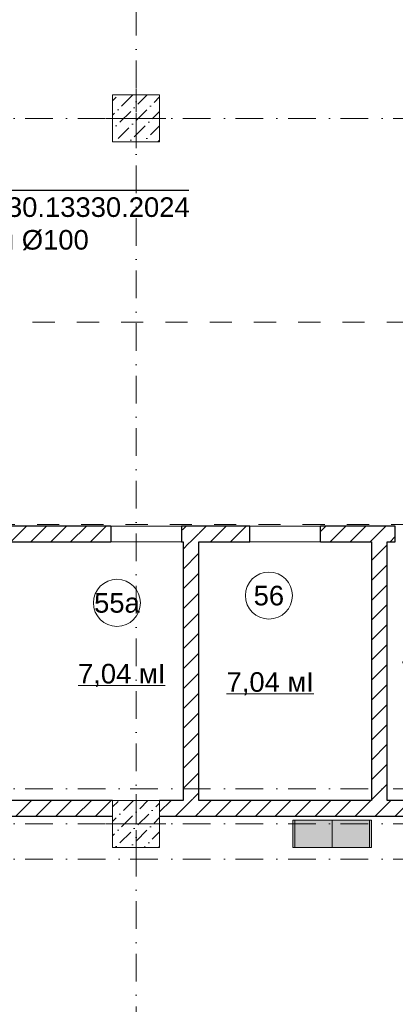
# Model space of a CAD drawing. Header units: millimetres. Extents: x -2890 to 117730, y -526 to 88572.
# Tile 25 of 65: x 39602 to 44391, y 41995 to 54556. Entities that reach past the tile are written whole.
import ezdxf
from ezdxf import colors
from ezdxf.entities.mleader import LeaderData, LeaderLine
from ezdxf.math import Vec2, Vec3

# ---------------------------------------------------------------- set-up
doc = ezdxf.new("R2010")
doc.units = ezdxf.units.MM
doc.header["$MEASUREMENT"] = 0
doc.set_wipeout_variables(frame=1)
for name, pattern in [('Wipeout_Contour', [1000, 0, -1000]), ('Штриховая', [564.444447, 282.222223, -282.222223]), ('Штрихпунктирная', [6.702778, 3.527778, -1.763889, 0, -1.411111])]:
    doc.linetypes.add(name, pattern=pattern)
for name, color, linetype in [('ВК_Текст', 7, 'Continuous'), ('Конструктив - Колонны', 7, 'Continuous'), ('Конструктив - Стены Блок 200 нов', 7, 'Continuous'), ('Шкафы_Скрытые', 7, 'Continuous'), ('Элемент Модели - Зона', 7, 'Continuous'), ('Элемент Модели - Оси', 7, 'Continuous')]:
    doc.layers.add(name, color=color, linetype=linetype)
doc.styles.get("Standard").update_dxf_attribs({"font": 'ARIALUNI.TTF', "height": 250})
doc.styles.add('СГЕНЕРИР_СТИЛЬ_4', font='arial.ttf')
pattern_1 = [(45, (-30913.89, 8295.99), (-127.2792, 127.2792), [])]
pattern_2 = [(45, (-30913.9, 8296), (-183.84776, 183.84776), [195, -65, 0, -65]), (45, (-30890.9, 8502.82), (-183.84776, 183.84776), [195, -65, 0, -65])]

# ---------------------------------------------------------------- blocks, each defined once
blk = doc.blocks.new('_None')

msp = doc.modelspace()

# ---------------------------------------------------------------- linework, layer by layer
at = {"layer": 'Шкафы_Скрытые', "color": 7, "linetype": 'Continuous', "lineweight": 15, "ltscale": 100}
for p, q in [((43086.1, 43996), (43111.1, 43996)), ((44086.1, 43996), (44061.1, 43996))]:
    msp.add_line(p, q, dxfattribs=at)
at = {"layer": 'Элемент Модели - Зона', "color": 7, "linetype": 'Continuous', "lineweight": 0, "ltscale": 100}
for p, q in [((40346.7, 46060.7), (41457.6, 46060.7)), ((42240.6, 45954.4), (43351.5, 45954.4))]:
    msp.add_line(p, q, dxfattribs=at)
at = {"layer": 'Элемент Модели - Зона', "color": 7, "linetype": 'Continuous', "lineweight": 0, "ltscale": 100, "flags": 128}
for points in [[(43078.7, 47210.1, 1), (42478.7, 47210.1, 1)], [(41141.4, 47116.8, 1), (40541.4, 47116.8, 1)]]:
    msp.add_lwpolyline(points, format="xyb", close=True, dxfattribs=at)
at = {"layer": 'Элемент Модели - Оси', "color": 7, "linetype": 'Штрихпунктирная', "lineweight": 15, "ltscale": 100}
msp.add_line((3470.8, 43846), (114954, 43846), dxfattribs=at)

# ---------------------------------------------------------------- texts
at = {"layer": 'Элемент Модели - Зона', "color": 7, "linetype": 'Continuous', "lineweight": 0, "ltscale": 100, "char_height": 250, "attachment_point": 5, "style": 'СГЕНЕРИР_СТИЛЬ_4'}
for s, insert in [('\\A1;55а', (40841.4, 47114.7)), ('\\A1;56', (42778.7, 47208)), ('\\A1;7,04 мІ', (40902.1, 46190)), ('\\A1;7,04 мІ', (45018.6, 46223.8)), ('\\A1;7,04 мІ', (42796.1, 46083.7))]:
    msp.add_mtext(s, dxfattribs=dict(at, insert=insert))

# ---------------------------------------------------------------- leaders
at = {"layer": 'ВК_Текст', "ltscale": 100}
ml = msp.add_multileader_mtext('Standard', dxfattribs=at)
ml.set_content('согласно\\PИзменению N3 к СП 30.13330.2024\\Pуклон 0,02 для трубы %%C100', color=256)
ml.set_leader_properties(color=256, linetype='ByLayer', lineweight=-1)
ml.set_arrow_properties(name='NONE')
ml.build(insert=Vec2(0, 0))
ml.multileader.update_dxf_attribs({"text_left_attachment_type": 6, "text_right_attachment_type": 6, "dogleg_length": 0.36, "arrow_head_size": 18})
ctx = ml.context
ctx.base_point, ctx.char_height, ctx.arrow_head_size, ctx.landing_gap_size, ctx.plane_origin = Vec3(36057.1, 52383.3), 250, 18, 9, Vec3(28490, 46846.2)
ctx.left_attachment, ctx.right_attachment = 6, 6
notes = []
notes.append((ctx, [(0, (1, 1, 0), (36021.1, 52383.3), (1, 0), 36, [(0, [(35004.9, 51714.7)], 0, [])])]))
ctx.mtext.insert, ctx.mtext.width, ctx.mtext.flow_direction = Vec3(36066.1, 52706.6), 5664.532, 5
for ctx, leaders in notes:
    for number, flags, end, landing, length, lines in leaders:
        leader = LeaderData()
        leader.index, (leader.has_last_leader_line, leader.has_dogleg_vector, leader.attachment_direction) = number, flags
        leader.last_leader_point, leader.dogleg_vector, leader.dogleg_length = Vec3(end), Vec3(landing), length
        for number, points, colour, breaks in lines:
            line = LeaderLine()
            line.index, line.vertices, line.color, line.breaks = number, Vec3.list(points), colors.encode_raw_color(colour), breaks
            leader.lines.append(line)
        ctx.leaders.append(leader)

# ---------------------------------------------------------------- wipeouts: each hides what was drawn before it
at = {"color": 254, "linetype": 'Wipeout_Contour', "lineweight": 0, "ltscale": 100}
for points, layer in [([(40786.2, 52996), (41386.2, 52996), (41386.2, 53596), (40786.2, 53596)], 'Конструктив - Колонны'), ([(39485.8, 47896), (40765.8, 47896), (40765.8, 48096), (39485.8, 48096)], 'Конструктив - Стены Блок 200 нов'), ([(44285.8, 47896), (44390.8, 47896), (44390.8, 48096), (44285.8, 48096)], 'Конструктив - Стены Блок 200 нов'), ([(41685.8, 47876), (41885.8, 47876), (41885.8, 47896), (41685.8, 47896)], 'Конструктив - Стены Блок 200 нов'), ([(39485.8, 44596), (39485.8, 44396), (40786.2, 44396), (40786.2, 44596)], 'Конструктив - Стены Блок 200 нов'), ([(44285.8, 44396), (46485.8, 44396), (46485.8, 44596), (44285.8, 44596)], 'Конструктив - Стены Блок 200 нов')]:
    msp.add_wipeout(points, dxfattribs=at).dxf.layer = layer

# ---------------------------------------------------------------- next in the draw order: hatches: boundary and pattern name
at = {"layer": 'Конструктив - Колонны', "linetype": 'Continuous', "lineweight": 15, "ltscale": 100}
h = msp.add_hatch(dxfattribs=at)
h.set_pattern_fill('БЕТОН_01_0006', scale=100, style=0, pattern_type=2)
h.set_pattern_definition(pattern_2)
h.paths.add_polyline_path([(40786.2, 52996), (41386.2, 52996), (41386.2, 53596), (40786.2, 53596)])
at = {"layer": 'Конструктив - Стены Блок 200 нов', "linetype": 'Continuous', "lineweight": 5, "ltscale": 100}
h = msp.add_hatch(dxfattribs=at)
h.set_pattern_fill('БЛОКИ_БЕТОННЫЕ_ЭФФЕКТИВН_7F', scale=100, style=0, pattern_type=2)
h.set_pattern_definition(pattern_1)
h.paths.add_polyline_path([(39485.8, 47896), (40765.8, 47896), (40765.8, 48096), (39485.8, 48096)])
h = msp.add_hatch(dxfattribs=at)
h.set_pattern_fill('БЛОКИ_БЕТОННЫЕ_ЭФФЕКТИВН_7F', scale=100, style=0, pattern_type=2)
h.set_pattern_definition(pattern_1)
h.paths.add_polyline_path([(44285.8, 47896), (44390.8, 47896), (44390.8, 48096), (44285.8, 48096)])
h = msp.add_hatch(dxfattribs=at)
h.set_pattern_fill('БЛОКИ_БЕТОННЫЕ_ЭФФЕКТИВН_7F', scale=100, style=0, pattern_type=2)
h.set_pattern_definition(pattern_1)
h.paths.add_polyline_path([(41685.8, 47876), (41885.8, 47876), (41885.8, 47896), (41685.8, 47896)])
h = msp.add_hatch(dxfattribs=at)
h.set_pattern_fill('БЛОКИ_БЕТОННЫЕ_ЭФФЕКТИВН_7F', scale=100, style=0, pattern_type=2)
h.set_pattern_definition(pattern_1)
h.paths.add_polyline_path([(39485.8, 44596), (39485.8, 44396), (40786.2, 44396), (40786.2, 44596)])
h = msp.add_hatch(dxfattribs=at)
h.set_pattern_fill('БЛОКИ_БЕТОННЫЕ_ЭФФЕКТИВН_7F', scale=100, style=0, pattern_type=2)
h.set_pattern_definition(pattern_1)
h.paths.add_polyline_path([(44285.8, 44396), (46485.8, 44396), (46485.8, 44596), (44285.8, 44596)])

# ---------------------------------------------------------------- next in the draw order: linework, layer by layer
at = {"layer": 'Конструктив - Колонны', "color": 7, "linetype": 'Continuous', "lineweight": 0, "ltscale": 100}
for p, q in [((41086.2, 53376), (41086.2, 53676)), ((41006.2, 53296), (40706.2, 53296)), ((41166.2, 53296), (41466.2, 53296)), ((41086.2, 53216), (41086.2, 52916))]:
    msp.add_line(p, q, dxfattribs=at)
at = {"layer": 'Конструктив - Колонны', "color": 7, "linetype": 'Continuous', "lineweight": 15, "ltscale": 100, "flags": 128}
msp.add_lwpolyline([(40786.2, 52996), (41386.2, 52996), (41386.2, 53596), (40786.2, 53596)], close=True, dxfattribs=at)
at = {"layer": 'Конструктив - Колонны', "color": 7, "linetype": 'Continuous', "lineweight": 0, "ltscale": 100}
msp.add_point((41086.2, 53296), dxfattribs=at)
at = {"layer": 'Конструктив - Стены Блок 200 нов', "color": 7, "linetype": 'Continuous', "lineweight": 30, "ltscale": 100}
for p, q in [((40765.8, 48096), (39485.8, 48096)), ((40765.8, 48096), (40765.8, 48001)), ((40765.8, 48001), (40765.8, 47896)), ((44390.8, 47991), (44390.8, 48096)), ((44390.8, 47896), (44390.8, 47991)), ((39485.8, 47896), (40765.8, 47896)), ((40786.2, 44596), (39485.8, 44596)), ((39485.8, 44396), (40786.2, 44396))]:
    msp.add_line(p, q, dxfattribs=at)
at = {"layer": 'Элемент Модели - Оси', "color": 7, "linetype": 'Штрихпунктирная', "lineweight": 15, "ltscale": 100}
msp.add_line((3470.8, 53296), (114954, 53296), dxfattribs=at)

# ---------------------------------------------------------------- next in the draw order: wipeouts: each hides what was drawn before it
at = {"color": 254, "linetype": 'Wipeout_Contour', "lineweight": 0, "ltscale": 100}
for points in [[(44085.8, 47896), (44285.8, 47896), (44285.8, 48096), (44085.8, 48096)], [(44085.8, 44396), (44285.8, 44396), (44285.8, 44596), (44085.8, 44596)]]:
    msp.add_wipeout(points, dxfattribs=at).dxf.layer = 'Конструктив - Стены Блок 200 нов'

# ---------------------------------------------------------------- next in the draw order: hatches: boundary and pattern name
at = {"layer": 'Конструктив - Стены Блок 200 нов', "linetype": 'Continuous', "lineweight": 5, "ltscale": 100}
h = msp.add_hatch(dxfattribs=at)
h.set_pattern_fill('БЛОКИ_БЕТОННЫЕ_ЭФФЕКТИВН_7F', scale=100, style=0, pattern_type=2)
h.set_pattern_definition(pattern_1)
h.paths.add_polyline_path([(44085.8, 47896), (44285.8, 47896), (44285.8, 48096), (44085.8, 48096)])
h = msp.add_hatch(dxfattribs=at)
h.set_pattern_fill('БЛОКИ_БЕТОННЫЕ_ЭФФЕКТИВН_7F', scale=100, style=0, pattern_type=2)
h.set_pattern_definition(pattern_1)
h.paths.add_polyline_path([(44085.8, 44396), (44285.8, 44396), (44285.8, 44596), (44085.8, 44596)])

# ---------------------------------------------------------------- next in the draw order: linework, layer by layer
at = {"layer": 'Конструктив - Стены Блок 200 нов', "color": 7, "linetype": 'Continuous', "lineweight": 30, "ltscale": 100}
for p, q in [((44390.8, 48096), (44285.8, 48096)), ((44285.8, 47876), (44285.8, 47896)), ((44285.8, 47896), (44390.8, 47896)), ((44285.8, 44596), (44285.8, 44616)), ((46485.8, 44596), (44285.8, 44596)), ((44285.8, 44396), (46485.8, 44396))]:
    msp.add_line(p, q, dxfattribs=at)

# ---------------------------------------------------------------- next in the draw order: wipeouts: each hides what was drawn before it
at = {"color": 254, "linetype": 'Wipeout_Contour', "lineweight": 0, "ltscale": 100}
for points in [[(43435.9, 47896), (44085.8, 47896), (44085.8, 48096), (43435.9, 48096)], [(41885.8, 44396), (44085.8, 44396), (44085.8, 44596), (41885.8, 44596)]]:
    msp.add_wipeout(points, dxfattribs=at).dxf.layer = 'Конструктив - Стены Блок 200 нов'

# ---------------------------------------------------------------- next in the draw order: hatches: boundary and pattern name
at = {"layer": 'Конструктив - Стены Блок 200 нов', "linetype": 'Continuous', "lineweight": 5, "ltscale": 100}
h = msp.add_hatch(dxfattribs=at)
h.set_pattern_fill('БЛОКИ_БЕТОННЫЕ_ЭФФЕКТИВН_7F', scale=100, style=0, pattern_type=2)
h.set_pattern_definition(pattern_1)
h.paths.add_polyline_path([(43435.9, 47896), (44085.8, 47896), (44085.8, 48096), (43435.9, 48096)])
h = msp.add_hatch(dxfattribs=at)
h.set_pattern_fill('БЛОКИ_БЕТОННЫЕ_ЭФФЕКТИВН_7F', scale=100, style=0, pattern_type=2)
h.set_pattern_definition(pattern_1)
h.paths.add_polyline_path([(41885.8, 44396), (44085.8, 44396), (44085.8, 44596), (41885.8, 44596)])
at = {"layer": 'Шкафы_Скрытые', "linetype": 'Continuous', "lineweight": 0, "ltscale": 100}
for points in [[(43086.1, 43996), (43586.1, 43996), (43586.1, 44346), (43086.1, 44346)], [(44086.1, 43996), (44086.1, 44346), (43586.1, 44346), (43586.1, 43996)]]:
    msp.add_hatch(color=255, dxfattribs=at).paths.add_polyline_path(points)

# ---------------------------------------------------------------- next in the draw order: linework, layer by layer
at = {"layer": 'Конструктив - Стены Блок 200 нов', "color": 7, "linetype": 'Continuous', "lineweight": 30, "ltscale": 100}
for p, q in [((44085.8, 48096), (43435.9, 48096)), ((43435.9, 47991), (43435.9, 48096)), ((43435.9, 47896), (43435.9, 47991)), ((44285.8, 48096), (44085.8, 48096)), ((43435.9, 47896), (44085.8, 47896)), ((44085.8, 47896), (44085.8, 47876)), ((44085.8, 44616), (44085.8, 44596)), ((44085.8, 44396), (44285.8, 44396))]:
    msp.add_line(p, q, dxfattribs=at)
at = {"layer": 'Шкафы_Скрытые', "color": 7, "linetype": 'Continuous', "lineweight": 15, "ltscale": 100}
for p, q in [((43111.1, 43996), (43111.1, 44346)), ((44061.1, 43996), (44061.1, 44346))]:
    msp.add_line(p, q, dxfattribs=at)
at = {"layer": 'Шкафы_Скрытые', "color": 7, "linetype": 'Continuous', "lineweight": 15, "ltscale": 100, "flags": 128}
for points in [[(43086.1, 43996), (43086.1, 44346), (43586.1, 44346), (43586.1, 43996)], [(44086.1, 43996), (44086.1, 44346), (43586.1, 44346), (43586.1, 43996)]]:
    msp.add_lwpolyline(points, close=True, dxfattribs=at)

# ---------------------------------------------------------------- next in the draw order: wipeouts: each hides what was drawn before it
at = {"color": 254, "linetype": 'Wipeout_Contour', "lineweight": 0, "ltscale": 100}
for points in [[(44085.8, 47876), (44285.8, 47876), (44285.8, 47896), (44085.8, 47896)], [(41685.8, 44396), (41885.8, 44396), (41885.8, 44596), (41685.8, 44596)]]:
    msp.add_wipeout(points, dxfattribs=at).dxf.layer = 'Конструктив - Стены Блок 200 нов'

# ---------------------------------------------------------------- next in the draw order: hatches: boundary and pattern name
at = {"layer": 'Конструктив - Стены Блок 200 нов', "linetype": 'Continuous', "lineweight": 5, "ltscale": 100}
h = msp.add_hatch(dxfattribs=at)
h.set_pattern_fill('БЛОКИ_БЕТОННЫЕ_ЭФФЕКТИВН_7F', scale=100, style=0, pattern_type=2)
h.set_pattern_definition(pattern_1)
h.paths.add_polyline_path([(44085.8, 47876), (44285.8, 47876), (44285.8, 47896), (44085.8, 47896)])
h = msp.add_hatch(dxfattribs=at)
h.set_pattern_fill('БЛОКИ_БЕТОННЫЕ_ЭФФЕКТИВН_7F', scale=100, style=0, pattern_type=2)
h.set_pattern_definition(pattern_1)
h.paths.add_polyline_path([(41685.8, 44396), (41885.8, 44396), (41885.8, 44596), (41685.8, 44596)])

# ---------------------------------------------------------------- next in the draw order: linework, layer by layer
at = {"layer": 'Конструктив - Стены Блок 200 нов', "color": 7, "linetype": 'Continuous', "lineweight": 30, "ltscale": 100}
for p, q in [((41885.8, 44596), (41885.8, 44616)), ((44085.8, 44596), (41885.8, 44596)), ((41885.8, 44396), (44085.8, 44396))]:
    msp.add_line(p, q, dxfattribs=at)

# ---------------------------------------------------------------- next in the draw order: wipeouts: each hides what was drawn before it
at = {"color": 254, "linetype": 'Wipeout_Contour', "lineweight": 0, "ltscale": 100}
for points in [[(41386.2, 44596), (41386.2, 44396), (41685.8, 44396), (41685.8, 44596)], [(44085.8, 44596), (44285.8, 44596), (44285.8, 44616), (44085.8, 44616)]]:
    msp.add_wipeout(points, dxfattribs=at).dxf.layer = 'Конструктив - Стены Блок 200 нов'

# ---------------------------------------------------------------- next in the draw order: hatches: boundary and pattern name
at = {"layer": 'Конструктив - Стены Блок 200 нов', "linetype": 'Continuous', "lineweight": 5, "ltscale": 100}
h = msp.add_hatch(dxfattribs=at)
h.set_pattern_fill('БЛОКИ_БЕТОННЫЕ_ЭФФЕКТИВН_7F', scale=100, style=0, pattern_type=2)
h.set_pattern_definition(pattern_1)
h.paths.add_polyline_path([(41386.2, 44596), (41386.2, 44396), (41685.8, 44396), (41685.8, 44596)])
h = msp.add_hatch(dxfattribs=at)
h.set_pattern_fill('БЛОКИ_БЕТОННЫЕ_ЭФФЕКТИВН_7F', scale=100, style=0, pattern_type=2)
h.set_pattern_definition(pattern_1)
h.paths.add_polyline_path([(44085.8, 44596), (44285.8, 44596), (44285.8, 44616), (44085.8, 44616)])

# ---------------------------------------------------------------- next in the draw order: linework, layer by layer
at = {"layer": 'Конструктив - Стены Блок 200 нов', "color": 7, "linetype": 'Continuous', "lineweight": 30, "ltscale": 100}
for p, q in [((41685.8, 44596), (41386.2, 44596)), ((41685.8, 44616), (41685.8, 44596)), ((41386.2, 44396), (41685.8, 44396)), ((41685.8, 44396), (41885.8, 44396))]:
    msp.add_line(p, q, dxfattribs=at)

# ---------------------------------------------------------------- next in the draw order: wipeouts: each hides what was drawn before it
at = {"color": 254, "linetype": 'Wipeout_Contour', "lineweight": 0, "ltscale": 100}
for points, layer in [([(40786.2, 43996), (41386.2, 43996), (41386.2, 44596), (40786.2, 44596)], 'Конструктив - Колонны'), ([(44285.8, 44616), (44285.8, 47876), (44085.8, 47876), (44085.8, 44616)], 'Конструктив - Стены Блок 200 нов'), ([(41685.8, 44596), (41885.8, 44596), (41885.8, 44616), (41685.8, 44616)], 'Конструктив - Стены Блок 200 нов')]:
    msp.add_wipeout(points, dxfattribs=at).dxf.layer = layer

# ---------------------------------------------------------------- next in the draw order: hatches: boundary and pattern name
at = {"layer": 'Конструктив - Колонны', "linetype": 'Continuous', "lineweight": 15, "ltscale": 100}
h = msp.add_hatch(dxfattribs=at)
h.set_pattern_fill('БЕТОН_01_0006', scale=100, style=0, pattern_type=2)
h.set_pattern_definition(pattern_2)
h.paths.add_polyline_path([(40786.2, 43996), (41386.2, 43996), (41386.2, 44596), (40786.2, 44596)])
at = {"layer": 'Конструктив - Стены Блок 200 нов', "linetype": 'Continuous', "lineweight": 5, "ltscale": 100}
h = msp.add_hatch(dxfattribs=at)
h.set_pattern_fill('БЛОКИ_БЕТОННЫЕ_ЭФФЕКТИВН_7F', scale=100, style=0, pattern_type=2)
h.set_pattern_definition(pattern_1)
h.paths.add_polyline_path([(44285.8, 44616), (44285.8, 47876), (44085.8, 47876), (44085.8, 44616)])
h = msp.add_hatch(dxfattribs=at)
h.set_pattern_fill('БЛОКИ_БЕТОННЫЕ_ЭФФЕКТИВН_7F', scale=100, style=0, pattern_type=2)
h.set_pattern_definition(pattern_1)
h.paths.add_polyline_path([(41685.8, 44596), (41885.8, 44596), (41885.8, 44616), (41685.8, 44616)])

# ---------------------------------------------------------------- next in the draw order: linework, layer by layer
at = {"layer": 'Конструктив - Колонны', "color": 7, "linetype": 'Continuous', "lineweight": 0, "ltscale": 100}
for p, q in [((41086.2, 44376), (41086.2, 44676)), ((41006.2, 44296), (40706.2, 44296)), ((41086.2, 44216), (41086.2, 43916)), ((41166.2, 44296), (41466.2, 44296))]:
    msp.add_line(p, q, dxfattribs=at)
at = {"layer": 'Конструктив - Колонны', "color": 7, "linetype": 'Continuous', "lineweight": 15, "ltscale": 100, "flags": 128}
msp.add_lwpolyline([(40786.2, 43996), (41386.2, 43996), (41386.2, 44596), (40786.2, 44596)], close=True, dxfattribs=at)
at = {"layer": 'Конструктив - Колонны', "color": 7, "linetype": 'Continuous', "lineweight": 0, "ltscale": 100}
msp.add_point((41086.2, 44296), dxfattribs=at)
at = {"layer": 'Конструктив - Стены Блок 200 нов', "color": 7, "linetype": 'Continuous', "lineweight": 30, "ltscale": 100}
for p, q in [((44085.8, 47896), (44085.8, 47876)), ((44085.8, 47876), (44085.8, 44616)), ((44285.8, 47876), (44285.8, 47896)), ((44285.8, 44616), (44285.8, 47876)), ((44085.8, 44616), (44085.8, 44596)), ((44285.8, 44596), (44285.8, 44616))]:
    msp.add_line(p, q, dxfattribs=at)
at = {"layer": 'Элемент Модели - Оси', "color": 7, "linetype": 'Штрихпунктирная', "lineweight": 15, "ltscale": 100}
for p, q in [((41086.1, 82191.7), (41086.1, 15620.8)), ((3470.8, 44296), (114954, 44296))]:
    msp.add_line(p, q, dxfattribs=at)

# ---------------------------------------------------------------- next in the draw order: wipeouts: each hides what was drawn before it
at = {"color": 254, "linetype": 'Wipeout_Contour', "lineweight": 0, "ltscale": 100}
msp.add_wipeout([(41885.8, 44616), (41885.8, 47876), (41685.8, 47876), (41685.8, 44616)], dxfattribs=at).dxf.layer = 'Конструктив - Стены Блок 200 нов'

# ---------------------------------------------------------------- next in the draw order: hatches: boundary and pattern name
at = {"layer": 'Конструктив - Стены Блок 200 нов', "linetype": 'Continuous', "lineweight": 5, "ltscale": 100}
h = msp.add_hatch(dxfattribs=at)
h.set_pattern_fill('БЛОКИ_БЕТОННЫЕ_ЭФФЕКТИВН_7F', scale=100, style=0, pattern_type=2)
h.set_pattern_definition(pattern_1)
h.paths.add_polyline_path([(41885.8, 44616), (41885.8, 47876), (41685.8, 47876), (41685.8, 44616)])

# ---------------------------------------------------------------- next in the draw order: linework, layer by layer
at = {"layer": 'Конструктив - Стены Блок 200 нов', "color": 7, "linetype": 'Continuous', "lineweight": 30, "ltscale": 100}
for p, q in [((41685.8, 47896), (41685.8, 47876)), ((41685.8, 47876), (41685.8, 44616)), ((41885.8, 47876), (41885.8, 47896)), ((41885.8, 44616), (41885.8, 47876)), ((41685.8, 44616), (41685.8, 44596)), ((41885.8, 44596), (41885.8, 44616))]:
    msp.add_line(p, q, dxfattribs=at)
at = {"layer": 'Элемент Модели - Оси', "color": 7, "linetype": 'Штрихпунктирная', "lineweight": 15, "ltscale": 100}
msp.add_line((3470.8, 44746), (114954, 44746), dxfattribs=at)

# ---------------------------------------------------------------- next in the draw order: wipeouts: each hides what was drawn before it
at = {"color": 254, "linetype": 'Wipeout_Contour', "lineweight": 0, "ltscale": 100}
msp.add_wipeout([(41885.8, 47896), (42535.9, 47896), (42535.9, 48096), (41885.8, 48096)], dxfattribs=at).dxf.layer = 'Конструктив - Стены Блок 200 нов'

# ---------------------------------------------------------------- next in the draw order: hatches: boundary and pattern name
at = {"layer": 'Конструктив - Стены Блок 200 нов', "linetype": 'Continuous', "lineweight": 5, "ltscale": 100}
h = msp.add_hatch(dxfattribs=at)
h.set_pattern_fill('БЛОКИ_БЕТОННЫЕ_ЭФФЕКТИВН_7F', scale=100, style=0, pattern_type=2)
h.set_pattern_definition(pattern_1)
h.paths.add_polyline_path([(41885.8, 47896), (42535.9, 47896), (42535.9, 48096), (41885.8, 48096)])

# ---------------------------------------------------------------- next in the draw order: linework, layer by layer
at = {"layer": 'Конструктив - Стены Блок 200 нов', "color": 7, "linetype": 'Continuous', "lineweight": 30, "ltscale": 100}
for p, q in [((42535.9, 47991), (42535.9, 48096)), ((42535.9, 47896), (42535.9, 47991))]:
    msp.add_line(p, q, dxfattribs=at)
at = {"layer": 'Конструктив - Стены Блок 200 нов', "color": 7, "linetype": 'Continuous', "lineweight": 15, "ltscale": 100}
for p, q in [((43435.9, 48096), (42535.9, 48096)), ((43435.9, 48096), (42535.9, 48096)), ((43435.9, 47896), (42535.9, 47896)), ((43435.9, 47896), (42535.9, 47896))]:
    msp.add_line(p, q, dxfattribs=at)

# ---------------------------------------------------------------- next in the draw order: wipeouts: each hides what was drawn before it
at = {"color": 254, "linetype": 'Wipeout_Contour', "lineweight": 0, "ltscale": 100}
msp.add_wipeout([(41685.8, 47896), (41885.8, 47896), (41885.8, 48096), (41685.8, 48096)], dxfattribs=at).dxf.layer = 'Конструктив - Стены Блок 200 нов'

# ---------------------------------------------------------------- next in the draw order: hatches: boundary and pattern name
at = {"layer": 'Конструктив - Стены Блок 200 нов', "linetype": 'Continuous', "lineweight": 5, "ltscale": 100}
h = msp.add_hatch(dxfattribs=at)
h.set_pattern_fill('БЛОКИ_БЕТОННЫЕ_ЭФФЕКТИВН_7F', scale=100, style=0, pattern_type=2)
h.set_pattern_definition(pattern_1)
h.paths.add_polyline_path([(41685.8, 47896), (41885.8, 47896), (41885.8, 48096), (41685.8, 48096)])

# ---------------------------------------------------------------- next in the draw order: linework, layer by layer
at = {"layer": 'Конструктив - Стены Блок 200 нов', "color": 7, "linetype": 'Continuous', "lineweight": 30, "ltscale": 100}
for p, q in [((42535.9, 48096), (41885.8, 48096)), ((41885.8, 47876), (41885.8, 47896)), ((41885.8, 47896), (42535.9, 47896))]:
    msp.add_line(p, q, dxfattribs=at)

# ---------------------------------------------------------------- next in the draw order: wipeouts: each hides what was drawn before it
at = {"color": 254, "linetype": 'Wipeout_Contour', "lineweight": 0, "ltscale": 100}
msp.add_wipeout([(41665.8, 47896), (41685.8, 47896), (41685.8, 48096), (41665.8, 48096)], dxfattribs=at).dxf.layer = 'Конструктив - Стены Блок 200 нов'

# ---------------------------------------------------------------- next in the draw order: hatches: boundary and pattern name
at = {"layer": 'Конструктив - Стены Блок 200 нов', "linetype": 'Continuous', "lineweight": 5, "ltscale": 100}
h = msp.add_hatch(dxfattribs=at)
h.set_pattern_fill('БЛОКИ_БЕТОННЫЕ_ЭФФЕКТИВН_7F', scale=100, style=0, pattern_type=2)
h.set_pattern_definition(pattern_1)
h.paths.add_polyline_path([(41665.8, 47896), (41685.8, 47896), (41685.8, 48096), (41665.8, 48096)])

# ---------------------------------------------------------------- next in the draw order: linework, layer by layer
at = {"layer": 'Конструктив - Стены Блок 200 нов', "color": 7, "linetype": 'Continuous', "lineweight": 15, "ltscale": 100}
for p, q in [((41665.8, 48096), (40765.8, 48096)), ((41665.8, 48096), (40765.8, 48096)), ((41665.8, 47896), (40765.8, 47896)), ((41665.8, 47896), (40765.8, 47896))]:
    msp.add_line(p, q, dxfattribs=at)
at = {"layer": 'Конструктив - Стены Блок 200 нов', "color": 7, "linetype": 'Continuous', "lineweight": 30, "ltscale": 100}
for p, q in [((41685.8, 48096), (41665.8, 48096)), ((41665.8, 48096), (41665.8, 48001)), ((41665.8, 48001), (41665.8, 47896)), ((41885.8, 48096), (41685.8, 48096)), ((41665.8, 47896), (41685.8, 47896)), ((41685.8, 47896), (41685.8, 47876))]:
    msp.add_line(p, q, dxfattribs=at)
at = {"layer": 'Элемент Модели - Зона', "color": 253, "linetype": 'Штриховая', "lineweight": 15, "flags": 128}
msp.add_lwpolyline([(38245.9, 48106), (38245.9, 49006), (38365.9, 49006), (38365.9, 48106), (39065.8, 48106), (39065.8, 48116), (46265.8, 48116), (46265.8, 50696), (31606.1, 50696), (31606.1, 48106), (32506.1, 48106), (32506.1, 49006), (32626.1, 49006), (32626.1, 48106), (33526.1, 48106), (33526.1, 47986), (32626.1, 47986), (32626.1, 47086), (32506.1, 47086), (32506.1, 47986), (31606.1, 47986), (31606.1, 44616), (39065.8, 44616), (39065.8, 47986), (38365.9, 47986), (38365.9, 47086), (38245.9, 47086), (38245.9, 47986), (37345.9, 47986), (37345.9, 48106)], close=True, dxfattribs=at)

doc.saveas('drawing.dxf')
